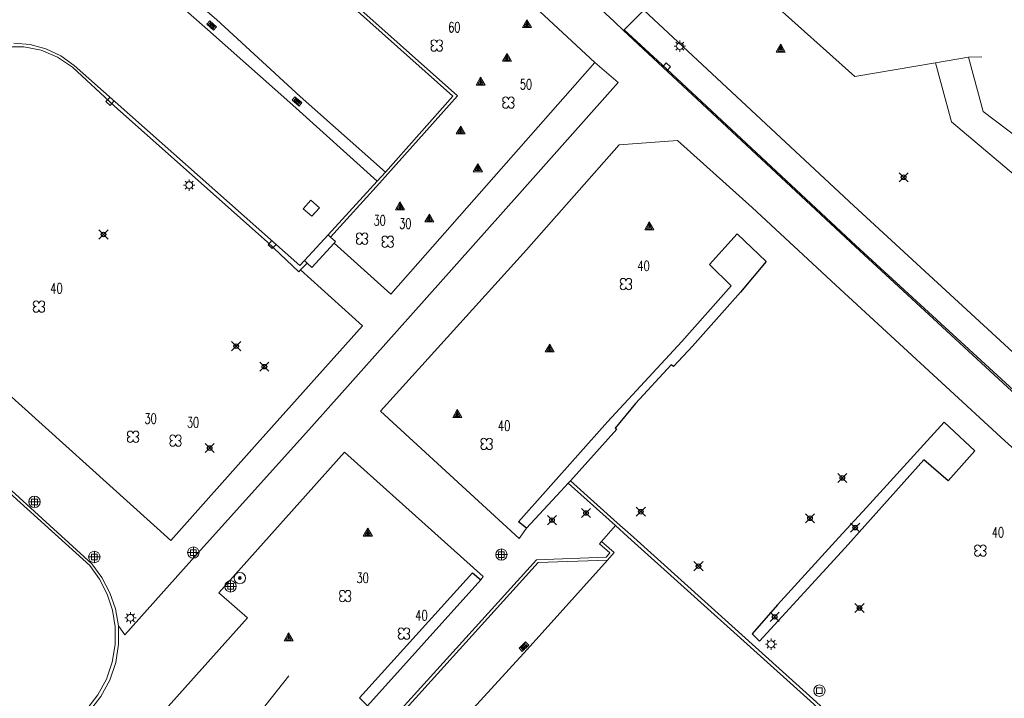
# Model space of a CAD drawing. Header units: metres. Extents: x 113132 to 113925, y 483082 to 483769.
# Tile 47 of 54: x 113819 to 113863, y 483219 to 483248. Entities that reach past the tile are written whole.
import ezdxf

# ---------------------------------------------------------------- set-up
doc = ezdxf.new("R2010")
doc.units = ezdxf.units.M
doc.header["$PDMODE"] = 35
doc.header["$PDSIZE"] = 0.2
doc.layers.add('$detailpunten', color=4, linetype='CONTINUOUS')
for name, color, linetype, lineweight in [('BDVK_verkeersbord', 7, 'CONTINUOUS', 18), ('BOOM_boom', 7, 'CONTINUOUS', 18), ('HEKW_hek_hekwerk', 3, 'RASTERHEK', 18), ('HGTM_hoogtemerk_NAP_bout', 7, 'CONTINUOUS', 18), ('KKLI_kant_klinkers', 7, 'CONTINUOUS', 18), ('KMUU_muur_kant', 1, 'CONTINUOUS', 25), ('KOLK_straatkolk', 7, 'CONTINUOUS', 18), ('KOVM_kant_overig_materiaal', 6, 'CONTINUOUS', 18), ('KSLT_kant_sloot', 4, 'CONTINUOUS', 18), ('KTEG_kant_tegels', 7, 'CONTINUOUS', 18), ('LNTP_lantaarnpaal', 7, 'CONTINUOUS', 18), ('PLBE_paal_beton', 7, 'CONTINUOUS', 18), ('PLST_paal_staal', 7, 'CONTINUOUS', 18), ('RPGE_rioolput_gemengd', 7, 'CONTINUOUS', 18), ('TKLK_trottoirkolk', 7, 'CONTINUOUS', 18)]:
    doc.layers.add(name, color=color, linetype=linetype, lineweight=lineweight)
doc.layers.add('Defpoints2', color=11, linetype='CONTINUOUS', lineweight=18, plot=False)
doc.styles.add('Romans', font='romans.shx', dxfattribs={"width": 0.7, "height": 2})
doc.linetypes.add('RASTERHEK', pattern='A,7,-1,[101,fgm.shx,S=0.5,R=0,X=0,Y=0],-2', length=10)

# ---------------------------------------------------------------- blocks, each defined once
blk = doc.blocks.new('mvpnt-flat-668')
at = {"layer": '$detailpunten', "linetype": 'Continuous'}
blk.add_point((0, 0), dxfattribs=at)
blk = doc.blocks.new('mvpnt-flat-669')
at = {"layer": '$detailpunten', "linetype": 'Continuous'}
blk.add_point((0, 0), dxfattribs=at)
blk = doc.blocks.new('mvpnt-flat-670')
at = {"layer": '$detailpunten', "linetype": 'Continuous'}
blk.add_point((0, 0), dxfattribs=at)
blk = doc.blocks.new('mvpnt-flat-671')
at = {"layer": '$detailpunten', "linetype": 'Continuous'}
blk.add_point((0, 0), dxfattribs=at)
blk = doc.blocks.new('mvpnt-flat-682')
at = {"layer": '$detailpunten', "linetype": 'Continuous'}
blk.add_point((0, 0), dxfattribs=at)
blk = doc.blocks.new('mvpnt-flat-683')
at = {"layer": '$detailpunten', "linetype": 'Continuous'}
blk.add_point((0, 0), dxfattribs=at)
blk = doc.blocks.new('mvpnt-flat-684')
at = {"layer": '$detailpunten', "linetype": 'Continuous'}
blk.add_point((0, 0), dxfattribs=at)
blk = doc.blocks.new('mvpnt-flat-685')
at = {"layer": '$detailpunten', "linetype": 'Continuous'}
blk.add_point((0, 0), dxfattribs=at)
blk = doc.blocks.new('mvpnt-flat-686')
at = {"layer": '$detailpunten', "linetype": 'Continuous'}
blk.add_point((0, 0), dxfattribs=at)
blk = doc.blocks.new('mvpnt-flat-687')
at = {"layer": '$detailpunten', "linetype": 'Continuous'}
blk.add_point((0, 0), dxfattribs=at)
blk = doc.blocks.new('mvpnt-flat-688')
at = {"layer": '$detailpunten', "linetype": 'Continuous'}
blk.add_point((0, 0), dxfattribs=at)
blk = doc.blocks.new('mvpnt-flat-689')
at = {"layer": '$detailpunten', "linetype": 'Continuous'}
blk.add_point((0, 0), dxfattribs=at)
blk = doc.blocks.new('mvpnt-flat-690')
at = {"layer": '$detailpunten', "linetype": 'Continuous'}
blk.add_point((0, 0), dxfattribs=at)
blk = doc.blocks.new('mvpnt-flat-699')
at = {"layer": '$detailpunten', "linetype": 'Continuous'}
blk.add_point((0, 0), dxfattribs=at)
blk = doc.blocks.new('BOOM-flat-53')
at = {"layer": 'BOOM_boom'}
for centre, start, end in [((-0.125, 0.125), 0, 270), ((-0.125, -0.125), 90, 0), ((0.125, 0.125), 270, 180), ((0.125, -0.125), 180, 90)]:
    blk.add_arc(centre, 0.125, start, end, dxfattribs=at)
at = {"layer": 'BOOM_boom', "style": 'Romans', "width": 0.7}
for tag, p in [('STAMDIAMETER', (0.5, 0.575)), ('KRUINDIAMETER', (0.5, -0.175)), ('SOORT', (0.5, -0.875))]:
    blk.add_attdef(tag, p, '', height=0.45, dxfattribs=at)
blk = doc.blocks.new('LNTP-flat-16')
at = {"layer": 'LNTP_lantaarnpaal'}
for points in [[(-0.25, 0), (-0.15, 0)], [(-0.177, 0.177), (-0.106, 0.106)], [(0, 0.25), (0, 0.15)], [(0.177, 0.177), (0.106, 0.106)], [(0.25, 0), (0.15, 0)], [(-0.177, -0.177), (-0.106, -0.106)], [(0, -0.25), (0, -0.15)], [(0.177, -0.177), (0.106, -0.106)]]:
    blk.add_lwpolyline(points, dxfattribs=at)
blk.add_circle((0, 0), 0.15, dxfattribs=at)
blk = doc.blocks.new('PLST-flat-3')
at = {"layer": 'PLST_paal_staal'}
blk.add_lwpolyline([(-0.125, -0.125), (0.125, -0.125), (0.125, 0.125), (-0.125, 0.125), (-0.125, -0.125)], dxfattribs=at)
blk.add_circle((0, 0), 0.25, dxfattribs=at)
blk = doc.blocks.new('KOLK-flat-21')
at = {"layer": 'KOLK_straatkolk'}
for p, q in [((-0.213, -0.068), (0.073, 0.211)), ((0.072, 0.141), (-0.142, -0.069)), ((0.107, 0.105), (-0.107, -0.105)), ((0.213, 0.068), (-0.073, -0.211)), ((0.142, 0.069), (-0.072, -0.141)), ((0.073, 0.211), (0.213, 0.068)), ((-0.073, -0.211), (-0.213, -0.068))]:
    blk.add_line(p, q, dxfattribs=at)
blk = doc.blocks.new('HGTM-flat-1')
at = {"layer": 'HGTM_hoogtemerk_NAP_bout'}
blk.add_lwpolyline([(0, 0.252), (-0.198, -0.091), (0.198, -0.091), (0, 0.252), (0, 0.16), (-0.119, -0.046), (0.119, -0.046), (0, 0.16), (0, 0.068), (-0.039, 0), (0.039, 0), (0, 0.068), (0, 0)], dxfattribs=at)
blk = doc.blocks.new('BOOM-flat-72')
at = {"layer": 'BOOM_boom'}
for centre, start, end in [((-0.125, 0.125), 0, 270), ((-0.125, -0.125), 90, 0), ((0.125, 0.125), 270, 180), ((0.125, -0.125), 180, 90)]:
    blk.add_arc(centre, 0.125, start, end, dxfattribs=at)
at = {"layer": 'BOOM_boom', "style": 'Romans', "width": 0.7}
for tag, p in [('STAMDIAMETER', (0.5, 0.575)), ('KRUINDIAMETER', (0.5, -0.175)), ('SOORT', (0.5, -0.875))]:
    blk.add_attdef(tag, p, '', height=0.45, dxfattribs=at)
blk = doc.blocks.new('BOOM-flat-73')
at = {"layer": 'BOOM_boom'}
for centre, start, end in [((-0.125, 0.125), 0, 270), ((-0.125, -0.125), 90, 0), ((0.125, 0.125), 270, 180), ((0.125, -0.125), 180, 90)]:
    blk.add_arc(centre, 0.125, start, end, dxfattribs=at)
at = {"layer": 'BOOM_boom', "style": 'Romans', "width": 0.7}
for tag, p in [('STAMDIAMETER', (0.5, 0.575)), ('KRUINDIAMETER', (0.5, -0.175)), ('SOORT', (0.5, -0.875))]:
    blk.add_attdef(tag, p, '', height=0.45, dxfattribs=at)
blk = doc.blocks.new('HGTM-flat-2')
at = {"layer": 'HGTM_hoogtemerk_NAP_bout'}
blk.add_lwpolyline([(0, 0.252), (-0.198, -0.091), (0.198, -0.091), (0, 0.252), (0, 0.16), (-0.119, -0.046), (0.119, -0.046), (0, 0.16), (0, 0.068), (-0.039, 0), (0.039, 0), (0, 0.068), (0, 0)], dxfattribs=at)
blk = doc.blocks.new('HGTM-flat-3')
at = {"layer": 'HGTM_hoogtemerk_NAP_bout'}
blk.add_lwpolyline([(0, 0.252), (-0.198, -0.091), (0.198, -0.091), (0, 0.252), (0, 0.16), (-0.119, -0.046), (0.119, -0.046), (0, 0.16), (0, 0.068), (-0.039, 0), (0.039, 0), (0, 0.068), (0, 0)], dxfattribs=at)
blk = doc.blocks.new('BOOM-flat-74')
at = {"layer": 'BOOM_boom'}
for centre, start, end in [((-0.125, 0.125), 0, 270), ((-0.125, -0.125), 90, 0), ((0.125, 0.125), 270, 180), ((0.125, -0.125), 180, 90)]:
    blk.add_arc(centre, 0.125, start, end, dxfattribs=at)
at = {"layer": 'BOOM_boom', "style": 'Romans', "width": 0.7}
for tag, p in [('STAMDIAMETER', (0.5, 0.575)), ('KRUINDIAMETER', (0.5, -0.175)), ('SOORT', (0.5, -0.875))]:
    blk.add_attdef(tag, p, '', height=0.45, dxfattribs=at)
blk = doc.blocks.new('HGTM-flat-4')
at = {"layer": 'HGTM_hoogtemerk_NAP_bout'}
blk.add_lwpolyline([(0, 0.252), (-0.198, -0.091), (0.198, -0.091), (0, 0.252), (0, 0.16), (-0.119, -0.046), (0.119, -0.046), (0, 0.16), (0, 0.068), (-0.039, 0), (0.039, 0), (0, 0.068), (0, 0)], dxfattribs=at)
blk = doc.blocks.new('BOOM-flat-75')
at = {"layer": 'BOOM_boom'}
for centre, start, end in [((-0.125, 0.125), 0, 270), ((-0.125, -0.125), 90, 0), ((0.125, 0.125), 270, 180), ((0.125, -0.125), 180, 90)]:
    blk.add_arc(centre, 0.125, start, end, dxfattribs=at)
at = {"layer": 'BOOM_boom', "style": 'Romans', "width": 0.7}
for tag, p in [('STAMDIAMETER', (0.5, 0.575)), ('KRUINDIAMETER', (0.5, -0.175)), ('SOORT', (0.5, -0.875))]:
    blk.add_attdef(tag, p, '', height=0.45, dxfattribs=at)
blk = doc.blocks.new('HGTM-flat-5')
at = {"layer": 'HGTM_hoogtemerk_NAP_bout'}
blk.add_lwpolyline([(0, 0.252), (-0.198, -0.091), (0.198, -0.091), (0, 0.252), (0, 0.16), (-0.119, -0.046), (0.119, -0.046), (0, 0.16), (0, 0.068), (-0.039, 0), (0.039, 0), (0, 0.068), (0, 0)], dxfattribs=at)
blk = doc.blocks.new('HGTM-flat-9')
at = {"layer": 'HGTM_hoogtemerk_NAP_bout'}
blk.add_lwpolyline([(0, 0.252), (-0.198, -0.091), (0.198, -0.091), (0, 0.252), (0, 0.16), (-0.119, -0.046), (0.119, -0.046), (0, 0.16), (0, 0.068), (-0.039, 0), (0.039, 0), (0, 0.068), (0, 0)], dxfattribs=at)
blk = doc.blocks.new('TKLK-flat-20')
at = {"layer": 'TKLK_trottoirkolk'}
for points in [[(0.073, 0.27), (-0.094, 0.083)], [(0.259, 0.104), (0.073, 0.27)], [(0.093, -0.083), (0.259, 0.104)]]:
    blk.add_lwpolyline(points, dxfattribs=at)
blk = doc.blocks.new('LNTP-flat-18')
at = {"layer": 'LNTP_lantaarnpaal'}
for points in [[(-0.25, 0), (-0.15, 0)], [(-0.177, 0.177), (-0.106, 0.106)], [(0, 0.25), (0, 0.15)], [(0.177, 0.177), (0.106, 0.106)], [(0.25, 0), (0.15, 0)], [(-0.177, -0.177), (-0.106, -0.106)], [(0, -0.25), (0, -0.15)], [(0.177, -0.177), (0.106, -0.106)]]:
    blk.add_lwpolyline(points, dxfattribs=at)
blk.add_circle((0, 0), 0.15, dxfattribs=at)
blk = doc.blocks.new('PLBE-flat-8')
at = {"layer": 'PLBE_paal_beton'}
for points in [[(-0.25, 0), (0.25, 0)], [(-0.125, -0.125), (0.125, -0.125), (0.125, 0.125), (-0.125, 0.125), (-0.125, -0.125)], [(0, -0.25), (0, 0.25)]]:
    blk.add_lwpolyline(points, dxfattribs=at)
blk.add_circle((0, 0), 0.25, dxfattribs=at)
blk = doc.blocks.new('BOOM-flat-76')
at = {"layer": 'BOOM_boom'}
for centre, start, end in [((-0.125, 0.125), 0, 270), ((-0.125, -0.125), 90, 0), ((0.125, 0.125), 270, 180), ((0.125, -0.125), 180, 90)]:
    blk.add_arc(centre, 0.125, start, end, dxfattribs=at)
at = {"layer": 'BOOM_boom', "style": 'Romans', "width": 0.7}
for tag, p in [('STAMDIAMETER', (0.5, 0.575)), ('KRUINDIAMETER', (0.5, -0.175)), ('SOORT', (0.5, -0.875))]:
    blk.add_attdef(tag, p, '', height=0.45, dxfattribs=at)
blk = doc.blocks.new('BOOM-flat-77')
at = {"layer": 'BOOM_boom'}
for centre, start, end in [((-0.125, 0.125), 0, 270), ((-0.125, -0.125), 90, 0), ((0.125, 0.125), 270, 180), ((0.125, -0.125), 180, 90)]:
    blk.add_arc(centre, 0.125, start, end, dxfattribs=at)
at = {"layer": 'BOOM_boom', "style": 'Romans', "width": 0.7}
for tag, p in [('STAMDIAMETER', (0.5, 0.575)), ('KRUINDIAMETER', (0.5, -0.175)), ('SOORT', (0.5, -0.875))]:
    blk.add_attdef(tag, p, '', height=0.45, dxfattribs=at)
blk = doc.blocks.new('BOOM-flat-78')
at = {"layer": 'BOOM_boom'}
for centre, start, end in [((-0.125, 0.125), 0, 270), ((-0.125, -0.125), 90, 0), ((0.125, 0.125), 270, 180), ((0.125, -0.125), 180, 90)]:
    blk.add_arc(centre, 0.125, start, end, dxfattribs=at)
at = {"layer": 'BOOM_boom', "style": 'Romans', "width": 0.7}
for tag, p in [('STAMDIAMETER', (0.5, 0.575)), ('KRUINDIAMETER', (0.5, -0.175)), ('SOORT', (0.5, -0.875))]:
    blk.add_attdef(tag, p, '', height=0.45, dxfattribs=at)
blk = doc.blocks.new('LNTP-flat-20')
at = {"layer": 'LNTP_lantaarnpaal'}
for points in [[(-0.25, 0), (-0.15, 0)], [(-0.177, 0.177), (-0.106, 0.106)], [(0, 0.25), (0, 0.15)], [(0.177, 0.177), (0.106, 0.106)], [(0.25, 0), (0.15, 0)], [(-0.177, -0.177), (-0.106, -0.106)], [(0, -0.25), (0, -0.15)], [(0.177, -0.177), (0.106, -0.106)]]:
    blk.add_lwpolyline(points, dxfattribs=at)
blk.add_circle((0, 0), 0.15, dxfattribs=at)
blk = doc.blocks.new('BDVK-flat-15')
at = {"layer": 'BDVK_verkeersbord'}
for points in [[(-0.062, 0), (0.062, 0)], [(-0.057, 0.025), (0.057, 0.025)], [(-0.038, 0.05), (0.038, 0.05)], [(-0.057, -0.025), (0.057, -0.025)], [(-0.038, -0.05), (0.038, -0.05)]]:
    blk.add_lwpolyline(points, dxfattribs=at)
for radius in [0.25, 0.0625]:
    blk.add_circle((0, 0), radius, dxfattribs=at)
blk = doc.blocks.new('PLBE-flat-11')
at = {"layer": 'PLBE_paal_beton'}
for points in [[(-0.25, 0), (0.25, 0)], [(-0.125, -0.125), (0.125, -0.125), (0.125, 0.125), (-0.125, 0.125), (-0.125, -0.125)], [(0, -0.25), (0, 0.25)]]:
    blk.add_lwpolyline(points, dxfattribs=at)
blk.add_circle((0, 0), 0.25, dxfattribs=at)
blk = doc.blocks.new('PLBE-flat-12')
at = {"layer": 'PLBE_paal_beton'}
for points in [[(-0.25, 0), (0.25, 0)], [(-0.125, -0.125), (0.125, -0.125), (0.125, 0.125), (-0.125, 0.125), (-0.125, -0.125)], [(0, -0.25), (0, 0.25)]]:
    blk.add_lwpolyline(points, dxfattribs=at)
blk.add_circle((0, 0), 0.25, dxfattribs=at)
blk = doc.blocks.new('PLBE-flat-13')
at = {"layer": 'PLBE_paal_beton'}
for points in [[(-0.25, 0), (0.25, 0)], [(-0.125, -0.125), (0.125, -0.125), (0.125, 0.125), (-0.125, 0.125), (-0.125, -0.125)], [(0, -0.25), (0, 0.25)]]:
    blk.add_lwpolyline(points, dxfattribs=at)
blk.add_circle((0, 0), 0.25, dxfattribs=at)
blk = doc.blocks.new('PLBE-flat-14')
at = {"layer": 'PLBE_paal_beton'}
for points in [[(-0.25, 0), (0.25, 0)], [(-0.125, -0.125), (0.125, -0.125), (0.125, 0.125), (-0.125, 0.125), (-0.125, -0.125)], [(0, -0.25), (0, 0.25)]]:
    blk.add_lwpolyline(points, dxfattribs=at)
blk.add_circle((0, 0), 0.25, dxfattribs=at)
blk = doc.blocks.new('TKLK-flat-23')
at = {"layer": 'TKLK_trottoirkolk'}
for points in [[(-0.093, 0.083), (-0.259, -0.103)], [(-0.259, -0.103), (-0.074, -0.269)], [(-0.074, -0.269), (0.093, -0.083)]]:
    blk.add_lwpolyline(points, dxfattribs=at)
blk = doc.blocks.new('RPGE-flat-4')
at = {"layer": 'RPGE_rioolput_gemengd'}
for points in [[(-0.353, -0.02), (-0.02, 0.353)], [(-0.02, 0.353), (0.353, 0.02)], [(0.353, 0.02), (0.02, -0.353)], [(0.02, -0.353), (-0.353, -0.02)]]:
    blk.add_lwpolyline(points, dxfattribs=at)
blk = doc.blocks.new('LNTP-flat-22')
at = {"layer": 'LNTP_lantaarnpaal'}
for points in [[(-0.25, 0), (-0.15, 0)], [(-0.177, 0.177), (-0.106, 0.106)], [(0, 0.25), (0, 0.15)], [(0.177, 0.177), (0.106, 0.106)], [(0.25, 0), (0.15, 0)], [(-0.177, -0.177), (-0.106, -0.106)], [(0, -0.25), (0, -0.15)], [(0.177, -0.177), (0.106, -0.106)]]:
    blk.add_lwpolyline(points, dxfattribs=at)
blk.add_circle((0, 0), 0.15, dxfattribs=at)
blk = doc.blocks.new('TKLK-flat-24')
at = {"layer": 'TKLK_trottoirkolk'}
for points in [[(-0.093, 0.083), (-0.259, -0.103)], [(-0.259, -0.103), (-0.073, -0.269)], [(-0.073, -0.269), (0.093, -0.083)]]:
    blk.add_lwpolyline(points, dxfattribs=at)
blk = doc.blocks.new('HGTM-flat-10')
at = {"layer": 'HGTM_hoogtemerk_NAP_bout'}
blk.add_lwpolyline([(0, 0.252), (-0.198, -0.091), (0.198, -0.091), (0, 0.252), (0, 0.16), (-0.119, -0.046), (0.119, -0.046), (0, 0.16), (0, 0.068), (-0.039, 0), (0.039, 0), (0, 0.068), (0, 0)], dxfattribs=at)
blk = doc.blocks.new('HGTM-flat-11')
at = {"layer": 'HGTM_hoogtemerk_NAP_bout'}
blk.add_lwpolyline([(0, 0.252), (-0.198, -0.091), (0.198, -0.091), (0, 0.252), (0, 0.16), (-0.119, -0.046), (0.119, -0.046), (0, 0.16), (0, 0.068), (-0.039, 0), (0.039, 0), (0, 0.068), (0, 0)], dxfattribs=at)
blk = doc.blocks.new('HGTM-flat-12')
at = {"layer": 'HGTM_hoogtemerk_NAP_bout'}
blk.add_lwpolyline([(0, 0.252), (-0.198, -0.091), (0.198, -0.091), (0, 0.252), (0, 0.16), (-0.119, -0.046), (0.119, -0.046), (0, 0.16), (0, 0.068), (-0.039, 0), (0.039, 0), (0, 0.068), (0, 0)], dxfattribs=at)
blk = doc.blocks.new('HGTM-flat-13')
at = {"layer": 'HGTM_hoogtemerk_NAP_bout'}
blk.add_lwpolyline([(0, 0.252), (-0.198, -0.091), (0.198, -0.091), (0, 0.252), (0, 0.16), (-0.119, -0.046), (0.119, -0.046), (0, 0.16), (0, 0.068), (-0.039, 0), (0.039, 0), (0, 0.068), (0, 0)], dxfattribs=at)
blk = doc.blocks.new('HGTM-flat-14')
at = {"layer": 'HGTM_hoogtemerk_NAP_bout'}
blk.add_lwpolyline([(0, 0.252), (-0.198, -0.091), (0.198, -0.091), (0, 0.252), (0, 0.16), (-0.119, -0.046), (0.119, -0.046), (0, 0.16), (0, 0.068), (-0.039, 0), (0.039, 0), (0, 0.068), (0, 0)], dxfattribs=at)
blk = doc.blocks.new('HGTM-flat-15')
at = {"layer": 'HGTM_hoogtemerk_NAP_bout'}
blk.add_lwpolyline([(0, 0.252), (-0.198, -0.091), (0.198, -0.091), (0, 0.252), (0, 0.16), (-0.119, -0.046), (0.119, -0.046), (0, 0.16), (0, 0.068), (-0.039, 0), (0.039, 0), (0, 0.068), (0, 0)], dxfattribs=at)
blk = doc.blocks.new('HGTM-flat-16')
at = {"layer": 'HGTM_hoogtemerk_NAP_bout'}
blk.add_lwpolyline([(0, 0.252), (-0.198, -0.091), (0.198, -0.091), (0, 0.252), (0, 0.16), (-0.119, -0.046), (0.119, -0.046), (0, 0.16), (0, 0.068), (-0.039, 0), (0.039, 0), (0, 0.068), (0, 0)], dxfattribs=at)
blk = doc.blocks.new('BOOM-flat-79')
at = {"layer": 'BOOM_boom'}
for centre, start, end in [((-0.125, 0.125), 0, 270), ((-0.125, -0.125), 90, 0), ((0.125, 0.125), 270, 180), ((0.125, -0.125), 180, 90)]:
    blk.add_arc(centre, 0.125, start, end, dxfattribs=at)
at = {"layer": 'BOOM_boom', "style": 'Romans', "width": 0.7}
for tag, p in [('STAMDIAMETER', (0.5, 0.575)), ('KRUINDIAMETER', (0.5, -0.175)), ('SOORT', (0.5, -0.875))]:
    blk.add_attdef(tag, p, '', height=0.45, dxfattribs=at)
blk = doc.blocks.new('BOOM-flat-80')
at = {"layer": 'BOOM_boom'}
for centre, start, end in [((-0.125, 0.125), 0, 270), ((-0.125, -0.125), 90, 0), ((0.125, 0.125), 270, 180), ((0.125, -0.125), 180, 90)]:
    blk.add_arc(centre, 0.125, start, end, dxfattribs=at)
at = {"layer": 'BOOM_boom', "style": 'Romans', "width": 0.7}
for tag, p in [('STAMDIAMETER', (0.5, 0.575)), ('KRUINDIAMETER', (0.5, -0.175)), ('SOORT', (0.5, -0.875))]:
    blk.add_attdef(tag, p, '', height=0.45, dxfattribs=at)
blk = doc.blocks.new('BOOM-flat-81')
at = {"layer": 'BOOM_boom'}
for centre, start, end in [((-0.125, 0.125), 0, 270), ((-0.125, -0.125), 90, 0), ((0.125, 0.125), 270, 180), ((0.125, -0.125), 180, 90)]:
    blk.add_arc(centre, 0.125, start, end, dxfattribs=at)
at = {"layer": 'BOOM_boom', "style": 'Romans', "width": 0.7}
for tag, p in [('STAMDIAMETER', (0.5, 0.575)), ('KRUINDIAMETER', (0.5, -0.175)), ('SOORT', (0.5, -0.875))]:
    blk.add_attdef(tag, p, '', height=0.45, dxfattribs=at)
blk = doc.blocks.new('BOOM-flat-82')
at = {"layer": 'BOOM_boom'}
for centre, start, end in [((-0.125, 0.125), 0, 270), ((-0.125, -0.125), 90, 0), ((0.125, 0.125), 270, 180), ((0.125, -0.125), 180, 90)]:
    blk.add_arc(centre, 0.125, start, end, dxfattribs=at)
at = {"layer": 'BOOM_boom', "style": 'Romans', "width": 0.7}
for tag, p in [('STAMDIAMETER', (0.5, 0.575)), ('KRUINDIAMETER', (0.5, -0.175)), ('SOORT', (0.5, -0.875))]:
    blk.add_attdef(tag, p, '', height=0.45, dxfattribs=at)
blk = doc.blocks.new('KOLK-flat-22')
at = {"layer": 'KOLK_straatkolk'}
for p, q in [((-0.218, 0.05), (-0.09, 0.205)), ((0.09, -0.205), (-0.218, 0.05)), ((0.084, -0.134), (-0.147, 0.057)), ((0.116, -0.096), (-0.116, 0.096)), ((-0.09, 0.205), (0.218, -0.05)), ((0.147, -0.057), (-0.084, 0.134)), ((0.218, -0.05), (0.09, -0.205))]:
    blk.add_line(p, q, dxfattribs=at)
blk = doc.blocks.new('KOLK-flat-23')
at = {"layer": 'KOLK_straatkolk'}
for p, q in [((-0.216, 0.059), (-0.082, 0.208)), ((0.082, -0.208), (-0.216, 0.059)), ((0.078, -0.137), (-0.145, 0.063)), ((0.112, -0.1), (-0.112, 0.1)), ((-0.082, 0.208), (0.216, -0.059)), ((0.145, -0.063), (-0.078, 0.137)), ((0.216, -0.059), (0.082, -0.208))]:
    blk.add_line(p, q, dxfattribs=at)

msp = doc.modelspace()

# ---------------------------------------------------------------- linework, layer by layer
at = {"layer": 'Defpoints2'}
for points in [[(113820.379, 483254.938, 0), (113824.045, 483251.828, 0), (113828.049, 483248.404, 0), (113831.716, 483245.023, 0), (113835.45, 483241.713, 0)], [(113861.019, 483246.754, 0), (113861.662, 483244.369, 0), (113865.871, 483241.184, 0), (113868.608, 483239.89, 0)]]:
    msp.add_polyline3d(points, dxfattribs=at)
at = {"layer": 'HEKW_hek_hekwerk'}
for points in [[(113836.749, 483266.631, 0), (113835.667, 483264.925, 0), (113839.926, 483260.822, 0), (113851.065, 483250.369, 0), (113856.04, 483245.901, 0), (113859.572, 483246.507, 0), (113861.019, 483246.754, 0), (113861.609, 483246.772, 0)], [(113795.658, 483179.816, 0), (113806.253, 483191.46, 0), (113815.076, 483201.263, 0), (113821.952, 483208.719, 0), (113828.516, 483216.199, 0), (113831.207, 483219.608, 0)]]:
    msp.add_polyline3d(points, dxfattribs=at)
at = {"layer": 'KKLI_kant_klinkers'}
for p, q in [((113845.536, 483226.202), (113843.463, 483228.062)), ((113846.087, 483225.708), (113845.536, 483226.202))]:
    msp.add_line(p, q, dxfattribs=at)
for points in [[(113820.089, 483254.643, 0), (113823.693, 483251.45, 0), (113827.64, 483247.966, 0), (113831.384, 483244.646, 0), (113835.093, 483241.315, 0)], [(113830.988, 483251.657, 0), (113838.412, 483245.047, 0), (113835.45, 483241.713, 0), (113835.093, 483241.315, 0), (113832.933, 483238.951, 0), (113831.898, 483237.831, 0), (113831.691, 483237.612, 0), (113821.799, 483246.388, 0), (113821.212, 483246.806, 0), (113820.561, 483247.113, 0), (113819.865, 483247.3, 0), (113819.148, 483247.359, 0)], [(113815.749, 483230.542, 0), (113822.482, 483224.448, 0), (113822.913, 483223.851, 0), (113823.246, 483223.196, 0), (113823.475, 483222.497, 0), (113823.593, 483221.771, 0), (113823.594, 483220.986, 0), (113823.466, 483220.211, 0), (113823.212, 483219.468, 0), (113822.84, 483218.777, 0), (113822.359, 483218.156, 0)], [(113827.723, 483208.638, 0), (113834.566, 483216.199, 0), (113842.148, 483224.593, 0), (113845.185, 483224.688, 0), (113845.478, 483225.03, 0), (113844.919, 483225.514, 0)], [(113858.698, 483214.311, 0), (113857.552, 483215.337, 0), (113854.078, 483218.519, 0), (113846.087, 483225.708, 0)], [(113829.248, 483207.064, 0), (113836.141, 483214.73, 0), (113841.659, 483220.766, 0), (113845.185, 483224.688, 0)]]:
    msp.add_polyline3d(points, dxfattribs=at)
at = {"layer": 'KMUU_muur_kant'}
for points in [[(113841.64, 483226.086, 0), (113841.291, 483226.364, 0), (113845.192, 483230.755, 0), (113848.446, 483234.285, 0), (113850.616, 483236.722, 0), (113849.656, 483237.659, 0), (113850.872, 483239.005, 0), (113852.147, 483237.781, 0), (113851.027, 483236.445, 0), (113848.914, 483234.077, 0), (113848.08, 483233.184, 0), (113847.974, 483233.251, 0), (113846.422, 483231.555, 0), (113845.518, 483230.477, 0), (113845.597, 483230.441, 0), (113843.56, 483228.171, 0), (113843.463, 483228.062, 0), (113843.145, 483227.708, 0)], [(113860.131, 483228.164, 0), (113861.302, 483229.489, 0), (113859.957, 483230.741, 0), (113856.549, 483227.005, 0), (113855.336, 483225.677, 0), (113852.644, 483222.723, 0), (113851.528, 483221.45, 0), (113851.855, 483221.132, 0)], [(113860.131, 483228.164, 0), (113859.059, 483229.082, 0), (113855.612, 483225.224, 0), (113851.855, 483221.132, 0)], [(113841.64, 483226.086, 0), (113843.145, 483227.708, 0)], [(113839.274, 483224.126, 0), (113839.633, 483223.827, 0), (113834.67, 483218.293, 0), (113834.308, 483218.643, 0)], [(113839.274, 483224.126, 0), (113834.308, 483218.643, 0)]]:
    msp.add_polyline3d(points, dxfattribs=at)
at = {"layer": 'KOVM_kant_overig_materiaal'}
for p, q in [((113845.611, 483226.332), (113843.56, 483228.171)), ((113844.919, 483225.514), (113845.536, 483226.202))]:
    msp.add_line(p, q, dxfattribs=at)
for points in [[(113819.86, 483255.03, 0), (113820.084, 483254.823, 0), (113822.295, 483257.315, 0), (113823.398, 483258.548, 0), (113831.067, 483251.774, 0), (113838.607, 483245.057, 0), (113835.195, 483241.227, 0), (113833.04, 483238.855, 0)], [(113845.926, 483247.949, 0), (113847.565, 483246.423, 0), (113856.08, 483238.483, 0)], [(113832.025, 483237.717, 0), (113831.728, 483237.423, 0), (113831.653, 483237.333, 0), (113830.28, 483238.632, 0), (113823.559, 483244.621, 0), (113821.72, 483246.305, 0), (113821.076, 483246.746, 0), (113820.357, 483247.051, 0), (113819.591, 483247.207, 0), (113818.81, 483247.208, 0), (113818.089, 483247.068, 0), (113817.408, 483246.795, 0), (113816.789, 483246.399, 0), (113816.255, 483245.895, 0), (113813.558, 483242.936, 0), (113810.825, 483239.881, 0), (113810.671, 483239.681, 0), (113810.534, 483239.47, 0), (113810.398, 483239.213, 0), (113810.286, 483238.945, 0)], [(113856.08, 483238.483, 0), (113863.164, 483231.987, 0), (113866.879, 483228.512, 0), (113867.905, 483224.17, 0), (113869.267, 483218.357, 0), (113869.247, 483218.261, 0)], [(113810.066, 483237.561, 0), (113810.112, 483236.818, 0), (113810.315, 483236.101, 0), (113810.54, 483235.643, 0), (113810.829, 483235.223, 0), (113811.176, 483234.85, 0), (113815.853, 483230.654, 0), (113822.574, 483224.527, 0), (113823.02, 483223.925, 0), (113823.368, 483223.261, 0), (113823.609, 483222.552, 0), (113823.738, 483221.813, 0), (113823.747, 483220.998, 0), (113823.62, 483220.193, 0), (113823.36, 483219.42, 0), (113822.974, 483218.702, 0), (113822.473, 483218.059, 0), (113816.334, 483211.353, 0)], [(113858.844, 483214.393, 0), (113857.651, 483215.454, 0), (113854.189, 483218.612, 0), (113846.193, 483225.81, 0), (113845.611, 483226.332, 0)], [(113827.629, 483208.765, 0), (113834.456, 483216.298, 0), (113842.07, 483224.709, 0), (113845.132, 483224.823, 0), (113845.289, 483225.017, 0), (113844.841, 483225.407, 0), (113844.919, 483225.514, 0)]]:
    msp.add_polyline3d(points, dxfattribs=at)
at = {"layer": 'KSLT_kant_sloot'}
msp.add_polyline3d([(113859.572, 483246.507, 0), (113860.272, 483243.918, 0), (113865.425, 483239.57, 0), (113868.282, 483238.011, 0), (113869.91, 483237.599, 0)], dxfattribs=at)
at = {"layer": 'KTEG_kant_tegels'}
for points in [[(113820.167, 483271.603, 0), (113821.534, 483270.385, 0), (113822.69, 483269.33, 0), (113823.823, 483268.248, 0), (113824.958, 483267.209, 0), (113826.138, 483266.184, 0), (113830.478, 483262.126, 0), (113836.217, 483256.87, 0), (113845.478, 483248.315, 0), (113845.892, 483247.913, 0), (113856.045, 483238.443, 0), (113863.115, 483231.931, 0), (113866.831, 483228.47, 0), (113867.697, 483224.849, 0), (113869.241, 483218.259, 0)], [(113819.011, 483270.2, 0), (113820.323, 483268.974, 0), (113821.435, 483267.927, 0), (113822.584, 483266.879, 0), (113823.744, 483265.815, 0), (113824.889, 483264.78, 0), (113829.005, 483260.951, 0), (113834.975, 483255.492, 0), (113844.626, 483246.516, 0), (113840.209, 483241.494, 0), (113835.687, 483236.352, 0)], [(113845.892, 483247.913, 0), (113845.926, 483247.949, 0), (113846.776, 483248.81, 0), (113855.998, 483240.234, 0), (113864.612, 483232.298, 0), (113867.732, 483229.367, 0), (113867.924, 483229.166, 0), (113869.1, 483224.506, 0), (113870.455, 483218.634, 0), (113871.465, 483218.965, 0), (113872.494, 483219.231, 0), (113873.27, 483219.387, 0), (113874.053, 483219.507, 0), (113883.991, 483220.889, 0)], [(113844.626, 483246.516, 0), (113845.65, 483245.635, 0)], [(113832.339, 483230.681, 0), (113836.554, 483235.402, 0), (113841.329, 483240.764, 0), (113845.65, 483245.635, 0)], [(113841.64, 483226.086, 0), (113841.315, 483225.634, 0), (113835.238, 483231.225, 0), (113841.638, 483238.299, 0), (113845.697, 483242.909, 0), (113848.255, 483243.098, 0), (113851.53, 483240.15, 0), (113855.199, 483236.746, 0)], [(113810.534, 483239.47, 0), (113817.858, 483232.914, 0), (113826.04, 483225.557, 0), (113829.705, 483229.671, 0), (113834.443, 483234.961, 0)], [(113832.933, 483238.951, 0), (113833.04, 483238.855, 0), (113833.263, 483238.659, 0), (113833.195, 483238.59, 0), (113832.224, 483237.526, 0), (113832.025, 483237.717, 0)], [(113833.195, 483238.59, 0), (113835.687, 483236.352, 0)], [(113832.025, 483237.717, 0), (113831.898, 483237.831, 0)], [(113831.728, 483237.423, 0), (113834.443, 483234.961, 0)], [(113855.199, 483236.746, 0), (113862.431, 483230.077, 0), (113865.234, 483227.534, 0), (113865.909, 483224.549, 0), (113867.52, 483217.717, 0)], [(113823.738, 483221.813, 0), (113824.027, 483221.408, 0), (113826.965, 483224.705, 0), (113832.339, 483230.681, 0)], [(113822.284, 483214.229, 0), (113825.929, 483218.273, 0), (113829.396, 483222.165, 0), (113828.141, 483223.252, 0), (113833.653, 483229.419, 0), (113839.737, 483223.968, 0), (113839.633, 483223.827, 0)]]:
    msp.add_polyline3d(points, dxfattribs=at)

# ---------------------------------------------------------------- block references
at = {"layer": 'Defpoints2'}
for name, p in [('KOLK-flat-23', (113827.827, 483248.137)), ('HGTM-flat-16', (113841.653, 483248.141)), ('LNTP-flat-18', (113848.364, 483247.233)), ('HGTM-flat-9', (113852.789, 483247.066)), ('HGTM-flat-15', (113840.784, 483246.663)), ('TKLK-flat-20', (113847.695, 483246.227)), ('HGTM-flat-14', (113839.623, 483245.616)), ('TKLK-flat-23', (113823.453, 483244.904)), ('KOLK-flat-22', (113831.573, 483244.81)), ('HGTM-flat-13', (113838.754, 483243.478)), ('HGTM-flat-12', (113839.502, 483241.819)), ('mvpnt-flat-699', (113858.173, 483241.483)), ('LNTP-flat-22', (113826.844, 483241.139)), ('RPGE-flat-4', (113832.2, 483240.124)), ('HGTM-flat-10', (113836.088, 483240.148)), ('HGTM-flat-11', (113837.378, 483239.617)), ('HGTM-flat-5', (113847.019, 483239.274)), ('mvpnt-flat-671', (113823.088, 483238.972)), ('TKLK-flat-24', (113830.56, 483238.621)), ('mvpnt-flat-668', (113828.904, 483234.076)), ('HGTM-flat-4', (113842.655, 483233.912)), ('mvpnt-flat-669', (113830.143, 483233.174)), ('HGTM-flat-3', (113838.598, 483231.038)), ('mvpnt-flat-670', (113827.741, 483229.605)), ('mvpnt-flat-687', (113855.488, 483228.296)), ('PLBE-flat-14', (113820.06, 483227.245)), ('mvpnt-flat-682', (113844.244, 483226.759)), ('mvpnt-flat-685', (113846.651, 483226.813)), ('mvpnt-flat-683', (113842.755, 483226.441)), ('mvpnt-flat-686', (113854.071, 483226.527)), ('mvpnt-flat-689', (113856.052, 483226.115)), ('HGTM-flat-2', (113834.678, 483225.833)), ('PLBE-flat-13', (113822.685, 483224.828)), ('PLBE-flat-12', (113827.027, 483225.02)), ('PLBE-flat-8', (113840.536, 483224.932)), ('mvpnt-flat-684', (113849.179, 483224.423)), ('BDVK-flat-15', (113829.066, 483223.903)), ('PLBE-flat-11', (113828.659, 483223.539)), ('mvpnt-flat-690', (113856.241, 483222.591)), ('LNTP-flat-20', (113824.265, 483222.16)), ('mvpnt-flat-688', (113852.518, 483222.205)), ('HGTM-flat-1', (113831.203, 483221.245)), ('LNTP-flat-16', (113852.361, 483221.003)), ('KOLK-flat-21', (113841.524, 483220.89)), ('PLST-flat-3', (113854.481, 483218.965))]:
    msp.add_blockref(name, p, dxfattribs=at)
for name, p, values in [('BOOM-flat-79', (113837.702, 483247.261), {'STAMDIAMETER': '60'}), ('BOOM-flat-80', (113840.845, 483244.76), {'STAMDIAMETER': '50'}), ('BOOM-flat-82', (113834.427, 483238.79), {'STAMDIAMETER': '30'}), ('BOOM-flat-81', (113835.551, 483238.653), {'STAMDIAMETER': '30'}), ('BOOM-flat-75', (113845.997, 483236.797), {'STAMDIAMETER': '40'}), ('BOOM-flat-76', (113820.253, 483235.811), {'STAMDIAMETER': '40'}), ('BOOM-flat-77', (113824.382, 483230.1), {'STAMDIAMETER': '30'}), ('BOOM-flat-78', (113826.244, 483229.932), {'STAMDIAMETER': '30'}), ('BOOM-flat-74', (113839.886, 483229.786), {'STAMDIAMETER': '40'}), ('BOOM-flat-53', (113861.54, 483225.108), {'STAMDIAMETER': '40'}), ('BOOM-flat-73', (113833.685, 483223.112), {'STAMDIAMETER': '30'}), ('BOOM-flat-72', (113836.26, 483221.467), {'STAMDIAMETER': '40'})]:
    msp.add_blockref(name, p, dxfattribs=at).add_auto_attribs(values)

doc.saveas('drawing.dxf')
